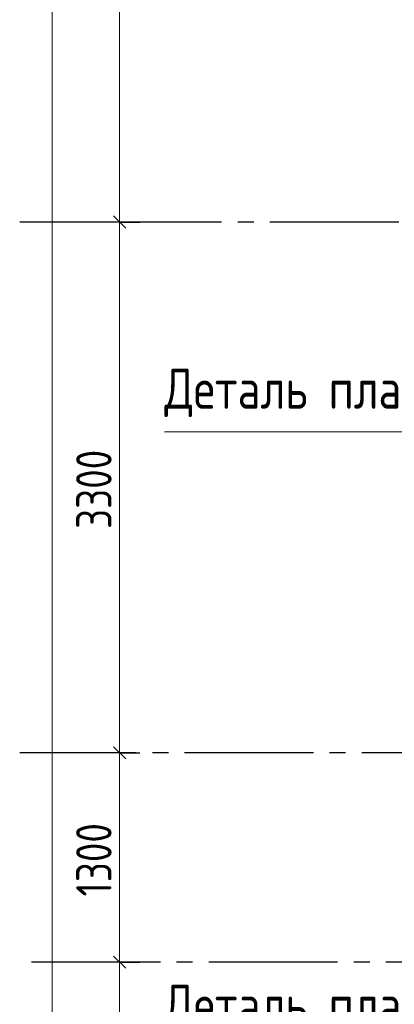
# Model space of a CAD drawing. Header units: millimetres. Extents: x 0 to 43617, y 0 to 59400.
# Tile 6 of 29: x 4600 to 6926, y 24268 to 30388. Entities that reach past the tile are written whole.
import ezdxf

# ---------------------------------------------------------------- set-up
doc = ezdxf.new("R2010")
doc.units = ezdxf.units.MM
doc.linetypes.add('______5', pattern=[1100, 800, -100, 100, -100])
for name, color, linetype, lineweight in [('Standard', 7, 'Continuous', 25), ('Оси', 40, '______5', 18), ('Примечания', 7, 'Continuous', 25)]:
    doc.layers.add(name, color=color, linetype=linetype, lineweight=lineweight)
doc.styles.add('GOST 2.304-81', font='txt')

msp = doc.modelspace()

# ---------------------------------------------------------------- linework, layer by layer
at = {"layer": 'Standard', "color": 7, "linetype": 'Continuous', "lineweight": 13, "transparency": 33554687}
for p, q in [((5220.5322265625, 29130.02319335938), (5220.5322265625, 32430.02319335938)), ((5220.5322265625, 25830.02319335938), (5220.5322265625, 29130.02319335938)), ((5220.5322265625, 24530.02319335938), (5220.5322265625, 25830.02319335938)), ((5220.5322265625, 19030.02319335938), (5220.5322265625, 24530.02319335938))]:
    msp.add_line(p, q, dxfattribs=at)
at = {"layer": 'Standard', "color": 7, "linetype": 'Continuous', "lineweight": 25, "transparency": 33554687}
for p, q in [((5258.0322265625, 29092.52319335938), (5183.026123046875, 29167.52319335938)), ((5258.0322265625, 25792.52319335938), (5183.026123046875, 25867.52319335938)), ((5258.0322265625, 24492.52319335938), (5183.026123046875, 24567.52319335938))]:
    msp.add_line(p, q, dxfattribs=at)
at = {"layer": 'Standard', "color": 251, "linetype": 'Continuous', "lineweight": -3, "true_color": 0x656565, "transparency": 33554687}
for p, q in [((5220.5322265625, 29130.02319335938), (5095.5322265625, 29130.02319335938)), ((5220.5322265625, 29130.02319335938), (5345.526123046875, 29130.02319335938)), ((5220.5322265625, 25830.02319335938), (5095.5322265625, 25830.02319335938)), ((5220.5322265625, 25830.02319335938), (5345.526123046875, 25830.02319335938)), ((5220.5322265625, 24530.02319335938), (5095.5322265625, 24530.02319335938)), ((5220.5322265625, 24530.02319335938), (5345.526123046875, 24530.02319335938)), ((5220.5322265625, 24530.02319335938), (5220.5322265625, 24530.02319335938))]:
    msp.add_line(p, q, dxfattribs=at)
at = {"layer": 'Standard', "color": 7, "linetype": 'Continuous', "lineweight": 13, "transparency": 33554687}
msp.add_lwpolyline([(4801.52587890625, 10630.02319335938), (4801.52587890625, 33448.21371963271), (4801.52587890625, 33448.21371963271), (4801.52587890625, 57120.01342773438)], dxfattribs=at)
at = {"layer": 'Standard', "color": 251, "linetype": 'Continuous', "lineweight": -3, "true_color": 0x656565, "transparency": 33554687}
for points in [[(5220.5322265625, 29130.02319335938), (5203.533935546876, 29130.02319335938), (5203.533935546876, 29130.02319335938), (5203.533935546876, 29130.02319335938), (5203.533935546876, 29130.02319335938), (5203.533935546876, 29130.02319335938), (5203.533935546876, 29130.02319335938), (5203.533935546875, 29130.02319335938), (5203.533935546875, 29130.02319335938), (5203.533935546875, 29130.02319335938), (5203.533935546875, 29130.02319335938), (5203.533935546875, 29130.02319335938), (5203.533935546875, 29130.02319335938), (5203.533935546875, 29130.02319335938), (5203.533935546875, 29130.02319335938), (5203.533935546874, 29130.02319335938), (5203.533935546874, 29130.02319335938), (4700, 29130.02319335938)], [(5220.5322265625, 25830.02319335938), (5203.533935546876, 25830.02319335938), (5203.533935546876, 25830.02319335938), (5203.533935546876, 25830.02319335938), (5203.533935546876, 25830.02319335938), (5203.533935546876, 25830.02319335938), (5203.533935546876, 25830.02319335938), (5203.533935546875, 25830.02319335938), (5203.533935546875, 25830.02319335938), (5203.533935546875, 25830.02319335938), (5203.533935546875, 25830.02319335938), (5203.533935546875, 25830.02319335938), (5203.533935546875, 25830.02319335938), (5203.533935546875, 25830.02319335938), (5203.533935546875, 25830.02319335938), (5203.533935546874, 25830.02319335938), (5203.533935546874, 25830.02319335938), (5203.533935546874, 25830.02319335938), (5203.533935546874, 25830.02319335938), (4700, 25830.02319335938)]]:
    msp.add_lwpolyline(points, dxfattribs=at)
at = {"layer": 'Оси', "color": 8, "linetype": '______5', "lineweight": -3, "transparency": 33554687}
for p, q in [((22353.99169921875, 29130.02319335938), (4600, 29130.02319335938)), ((29523.9990234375, 25830.02319335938), (4600, 25830.02319335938)), ((34073.9990234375, 24530.02319335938), (4600, 24530.02319335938)), ((34073.9990234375, 24530.02319335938), (4600, 24530.02319335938))]:
    msp.add_line(p, q, dxfattribs=at)
at = {"layer": 'Примечания', "color": 7, "linetype": 'Continuous', "lineweight": 13, "transparency": 33554687}
msp.add_lwpolyline([(5498.73046875, 27825.78735351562), (9222.723388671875, 27825.78735351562), (9222.723388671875, 28700.01831054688)], dxfattribs=at)

# ---------------------------------------------------------------- texts
at = {"layer": 'Standard', "color": 7, "linetype": 'Continuous', "lineweight": 25, "transparency": 33554687, "char_height": 220.0000047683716, "attachment_point": 7, "rotation": 90.00000250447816, "style": 'GOST 2.304-81'}
for s, insert, width in [('3300', (5170.5322265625, 27221.99096679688), 641.4819359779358), ('1300', (5170.49560546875, 24937.62817382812), 610.1586937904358)]:
    msp.add_mtext(s, dxfattribs=dict(at, insert=insert, width=width))
at = {"layer": 'Примечания', "color": 7, "linetype": 'Continuous', "lineweight": 25, "transparency": 33554687, "char_height": 250, "width": 2150.152587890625, "attachment_point": 7, "style": 'GOST 2.304-81'}
for insert in [(5498.73046875, 27917.4560546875), (5498.73046875, 24088.4033203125)]:
    msp.add_mtext('Деталь\\~плана\\~8', dxfattribs=dict(at, insert=insert))

doc.saveas('drawing.dxf')
